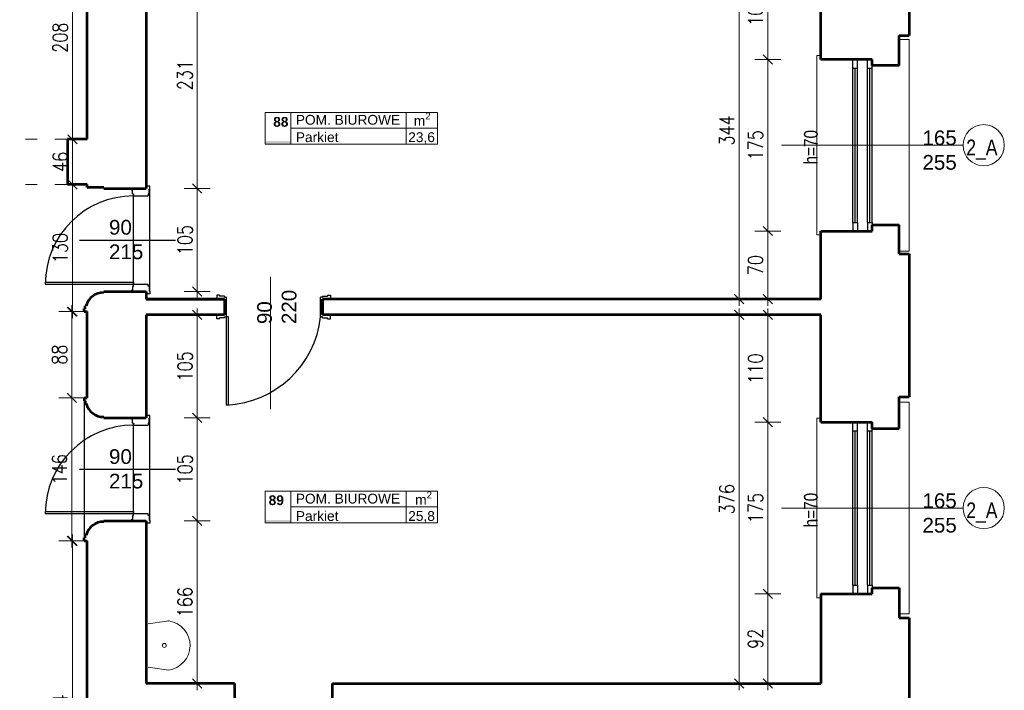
# Model space of a CAD drawing. Header units: millimetres. Extents: x 56977 to 67992, y 30187 to 42235.
# Tile 103 of 130: x 65165 to 66169, y 35406 to 36090. Entities that reach past the tile are written whole.
import ezdxf

# ---------------------------------------------------------------- set-up
doc = ezdxf.new("R2010")
doc.units = ezdxf.units.MM
doc.header["$MEASUREMENT"] = 0
doc.linetypes.add('ACAD_ISO03W100', pattern=[30, 12, -18])
doc.layers.get('0').update_dxf_attribs({"lineweight": 13})
doc.layers.get('DEFPOINTS').update_dxf_attribs({"lineweight": 13})
doc.layers.add('AI-OKNA', color=4, linetype='Continuous')
doc.layers.add('okna', color=8, linetype='Continuous')
for name, color, linetype, lineweight in [('AI-OPISY', 3, 'Continuous', 13), ('AI_MURY', 40, 'Continuous', 53), ('AI_WIDOK', 8, 'Continuous', 13), ('Lines', 7, 'Continuous', 13), ('OPISY TABELKI', 30, 'Continuous', 13), ('WODA', 7, 'Continuous', 13), ('wymiary', 8, 'Continuous', 13)]:
    doc.layers.add(name, color=color, linetype=linetype, lineweight=lineweight)
doc.styles.add('GENERATED_STYLE_2', font='txt.shx')
doc.styles.get("Standard").update_dxf_attribs({"font": 'txt.shx'})
doc.styles.add('Style-ROMANS', font='ROMANS.shx')
doc.styles.add('WYMIAROWY-08', font='ROMANS.shx', dxfattribs={"width": 0.8})
doc.dimstyles.new('DYBY', dxfattribs={"dimscale": 100, "dimtxt": 0.15, "dimasz": 0.05, "dimexe": 0.05, "dimexo": 0.1, "dimgap": 0.05, "dimtad": 1, "dimdec": 0, "dimdsep": 46, "dimlunit": 5, "dimtxsty": 'WYMIAROWY-08', "dimblk": 'M_STRZ', "dimcen": 0.1, "dimse1": 1, "dimse2": 1, "dimclrd": 7, "dimclre": 7, "dimclrt": 1, "dimadec": 0, "dimazin": 0, "dimtfac": 1, "dimtdec": 0, "dimtmove": 2, "dimatfit": 3, "dimldrblk": 'M_STRZ', "dimfxl": 0, "dimtolj": 1, "dimarcsym": 0})

# ---------------------------------------------------------------- blocks, each defined once
blk = doc.blocks.new('A$C062C27A1')
at = {"layer": 'WODA'}
for p, q in [((0, 0), (-2.8, 18.8)), ((44, 0), (46.8, 18.8))]:
    blk.add_line(p, q, dxfattribs=at)
at = {"layer": 'WODA', "flags": 128}
for points in [[(44, 0), (47.1, 20.7, 0.865936), (-3, 21.5)], [(-3, 21.5, 0.037015), (-2.8, 18.8)], [(24, 16.5, 1), (20, 16.5, 1), (24, 16.5)]]:
    blk.add_lwpolyline(points, format="xyb", dxfattribs=at)
at = {"layer": 'WODA'}
blk.add_circle((22, 16.5), 2, dxfattribs=at)
blk = doc.blocks.new('M_STRZ')
for p, q in [((0, 2.66), (0, 0)), ((-1.33, 0), (1.33, 0)), ((-0.94, -0.94), (0.94, 0.94)), ((0, 0), (0, -2.66))]:
    blk.add_line(p, q)
blk = doc.blocks.new('*U181')
at = {"layer": 'DEFPOINTS', "color": 0}
for p in [(65981.5, 37177.8), (65293.5, 35762.1), (65981.5, 35762.1)]:
    blk.add_point(p, dxfattribs=at)
at = {"layer": 'wymiary', "color": 7, "lineweight": -2}
blk.add_line((65298.5, 37177.8), (65976.5, 37177.8), dxfattribs=at)
at = {"layer": 'wymiary', "color": 7, "lineweight": -2, "xscale": 5, "yscale": 5, "zscale": 5, "rotation": 180}
blk.add_blockref('M_STRZ', (65293.5, 37177.8), dxfattribs=at)
at = {"layer": 'wymiary', "color": 7, "lineweight": -2, "xscale": 5, "yscale": 5, "zscale": 5}
blk.add_blockref('M_STRZ', (65981.5, 37177.8), dxfattribs=at)
at = {"layer": 'wymiary', "color": 1, "insert": (65637.5, 37190.3), "char_height": 15, "attachment_point": 5, "style": 'WYMIAROWY-08'}
blk.add_mtext('688', dxfattribs=at)
blk = doc.blocks.new('*D1714')
at = {"layer": 'DEFPOINTS'}
for p in [(65621.5, 37190.3), (65981.5, 37177.8), (65293.5, 35762.1), (65981.5, 35762.1)]:
    blk.add_point(p, dxfattribs=at)
at = {"layer": 'wymiary', "color": 7}
blk.add_blockref('*U181', (0, 0), dxfattribs=at)
blk = doc.blocks.new('*U350')
at = {"layer": 'DEFPOINTS', "color": 0}
for p in [(65700.2, 35789.1), (65898.2, 35789.1), (65700.2, 35413.1)]:
    blk.add_point(p, dxfattribs=at)
at = {"layer": 'wymiary', "color": 7, "lineweight": -2}
blk.add_line((65898.2, 35418.1), (65898.2, 35784.1), dxfattribs=at)
at = {"layer": 'wymiary', "color": 7, "lineweight": -2, "xscale": 5, "yscale": 5, "zscale": 5}
for p, rotation in [((65898.2, 35789.1), 90), ((65898.2, 35413.1), 270)]:
    blk.add_blockref('M_STRZ', p, dxfattribs=dict(at, rotation=rotation))
at = {"layer": 'wymiary', "color": 1, "insert": (65885.7, 35601.1), "char_height": 15, "attachment_point": 5, "rotation": 90, "style": 'WYMIAROWY-08'}
blk.add_mtext('376', dxfattribs=at)
blk = doc.blocks.new('*D1883')
at = {"layer": 'DEFPOINTS'}
for p in [(65700.2, 35789.1), (65898.2, 35789.1), (65910.7, 35584.7), (65700.2, 35413.1)]:
    blk.add_point(p, dxfattribs=at)
at = {"layer": 'wymiary', "color": 7}
blk.add_blockref('*U350', (0, 0), dxfattribs=at)
blk = doc.blocks.new('*U371')
at = {"layer": 'DEFPOINTS', "color": 0}
for p in [(65981.5, 36049.6), (65927.5, 35874.6), (65981.5, 35874.6)]:
    blk.add_point(p, dxfattribs=at)
at = {"layer": 'wymiary', "color": 7, "lineweight": -2}
blk.add_line((65927.5, 36044.6), (65927.5, 35879.6), dxfattribs=at)
at = {"layer": 'wymiary', "color": 7, "lineweight": -2, "xscale": 5, "yscale": 5, "zscale": 5}
for p, rotation in [((65927.5, 36049.6), 90), ((65927.5, 35874.6), 270)]:
    blk.add_blockref('M_STRZ', p, dxfattribs=dict(at, rotation=rotation))
at = {"layer": 'wymiary', "color": 1, "insert": (65915, 35962.1), "char_height": 15, "attachment_point": 5, "rotation": 90, "style": 'WYMIAROWY-08'}
blk.add_mtext('175', dxfattribs=at)
blk = doc.blocks.new('*D1904')
at = {"layer": 'DEFPOINTS'}
for p in [(65981.5, 36049.6), (65940, 35977.5), (65927.5, 35874.6), (65981.5, 35874.6)]:
    blk.add_point(p, dxfattribs=at)
at = {"layer": 'wymiary', "color": 7}
blk.add_blockref('*U371', (0, 0), dxfattribs=at)
blk = doc.blocks.new('*U372')
at = {"layer": 'DEFPOINTS', "color": 0}
for p in [(65981.5, 35874.6), (65927.5, 35805.1), (65981.5, 35805.1)]:
    blk.add_point(p, dxfattribs=at)
at = {"layer": 'wymiary', "color": 7, "lineweight": -2}
blk.add_line((65927.5, 35869.6), (65927.5, 35810.1), dxfattribs=at)
at = {"layer": 'wymiary', "color": 7, "lineweight": -2, "xscale": 5, "yscale": 5, "zscale": 5}
for p, rotation in [((65927.5, 35874.6), 90), ((65927.5, 35805.1), 270)]:
    blk.add_blockref('M_STRZ', p, dxfattribs=dict(at, rotation=rotation))
at = {"layer": 'wymiary', "color": 1, "insert": (65915, 35839.8), "char_height": 15, "attachment_point": 5, "rotation": 90, "style": 'WYMIAROWY-08'}
blk.add_mtext('70', dxfattribs=at)
blk = doc.blocks.new('*D1905')
at = {"layer": 'DEFPOINTS'}
for p in [(65981.5, 35874.6), (65940, 35850.4), (65927.5, 35805.1), (65981.5, 35805.1)]:
    blk.add_point(p, dxfattribs=at)
at = {"layer": 'wymiary', "color": 7}
blk.add_blockref('*U372', (0, 0), dxfattribs=at)
blk = doc.blocks.new('*U409')
at = {"layer": 'DEFPOINTS', "color": 0}
for p in [(65981.5, 35679.6), (65927.5, 35504.6), (65981.5, 35504.6)]:
    blk.add_point(p, dxfattribs=at)
at = {"layer": 'wymiary', "color": 7, "lineweight": -2}
blk.add_line((65927.5, 35674.6), (65927.5, 35509.6), dxfattribs=at)
at = {"layer": 'wymiary', "color": 7, "lineweight": -2, "xscale": 5, "yscale": 5, "zscale": 5}
for p, rotation in [((65927.5, 35679.6), 90), ((65927.5, 35504.6), 270)]:
    blk.add_blockref('M_STRZ', p, dxfattribs=dict(at, rotation=rotation))
at = {"layer": 'wymiary', "color": 1, "insert": (65915, 35592.1), "char_height": 15, "attachment_point": 5, "rotation": 90, "style": 'WYMIAROWY-08'}
blk.add_mtext('175', dxfattribs=at)
blk = doc.blocks.new('*D1942')
at = {"layer": 'DEFPOINTS'}
for p in [(65981.5, 35679.6), (65940, 35607.5), (65927.5, 35504.6), (65981.5, 35504.6)]:
    blk.add_point(p, dxfattribs=at)
at = {"layer": 'wymiary', "color": 7}
blk.add_blockref('*U409', (0, 0), dxfattribs=at)
blk = doc.blocks.new('*U410')
at = {"layer": 'DEFPOINTS', "color": 0}
for p in [(65981.5, 35789.1), (65927.5, 35679.6), (65981.5, 35679.6)]:
    blk.add_point(p, dxfattribs=at)
at = {"layer": 'wymiary', "color": 7, "lineweight": -2}
blk.add_line((65927.5, 35784.1), (65927.5, 35684.6), dxfattribs=at)
at = {"layer": 'wymiary', "color": 7, "lineweight": -2, "xscale": 5, "yscale": 5, "zscale": 5}
for p, rotation in [((65927.5, 35789.1), 90), ((65927.5, 35679.6), 270)]:
    blk.add_blockref('M_STRZ', p, dxfattribs=dict(at, rotation=rotation))
at = {"layer": 'wymiary', "color": 1, "insert": (65915, 35734.3), "char_height": 15, "attachment_point": 5, "rotation": 90, "style": 'WYMIAROWY-08'}
blk.add_mtext('110', dxfattribs=at)
blk = doc.blocks.new('*D1943')
at = {"layer": 'DEFPOINTS'}
for p in [(65981.5, 35789.1), (65940, 35749.8), (65927.5, 35679.6), (65981.5, 35679.6)]:
    blk.add_point(p, dxfattribs=at)
at = {"layer": 'wymiary', "color": 7}
blk.add_blockref('*U410', (0, 0), dxfattribs=at)
blk = doc.blocks.new('*U411')
at = {"layer": 'DEFPOINTS', "color": 0}
for p in [(65981.5, 35504.6), (65927.5, 35413.1), (65981.5, 35413.1)]:
    blk.add_point(p, dxfattribs=at)
at = {"layer": 'wymiary', "color": 7, "lineweight": -2}
blk.add_line((65927.5, 35499.6), (65927.5, 35418.1), dxfattribs=at)
at = {"layer": 'wymiary', "color": 7, "lineweight": -2, "xscale": 5, "yscale": 5, "zscale": 5}
for p, rotation in [((65927.5, 35504.6), 90), ((65927.5, 35413.1), 270)]:
    blk.add_blockref('M_STRZ', p, dxfattribs=dict(at, rotation=rotation))
at = {"layer": 'wymiary', "color": 1, "insert": (65915, 35458.8), "char_height": 15, "attachment_point": 5, "rotation": 90, "style": 'WYMIAROWY-08'}
blk.add_mtext('92', dxfattribs=at)
blk = doc.blocks.new('*D1944')
at = {"layer": 'DEFPOINTS'}
for p in [(65981.5, 35504.6), (65940, 35469.4), (65927.5, 35413.1), (65981.5, 35413.1)]:
    blk.add_point(p, dxfattribs=at)
at = {"layer": 'wymiary', "color": 7}
blk.add_blockref('*U411', (0, 0), dxfattribs=at)
blk = doc.blocks.new('*U817')
at = {"layer": 'DEFPOINTS', "color": 0}
for p in [(65233.5, 36175.6), (65218.5, 35968.1), (65233.5, 35968.1)]:
    blk.add_point(p, dxfattribs=at)
at = {"layer": 'wymiary', "color": 7, "lineweight": -2}
blk.add_line((65218.5, 36170.6), (65218.5, 35973.1), dxfattribs=at)
at = {"layer": 'wymiary', "color": 7, "lineweight": -2, "xscale": 5, "yscale": 5, "zscale": 5}
for p, rotation in [((65218.5, 36175.6), 90), ((65218.5, 35968.1), 270)]:
    blk.add_blockref('M_STRZ', p, dxfattribs=dict(at, rotation=rotation))
at = {"layer": 'wymiary', "color": 1, "insert": (65206, 36071.8), "char_height": 15, "attachment_point": 5, "rotation": 90, "style": 'WYMIAROWY-08'}
blk.add_mtext('208', dxfattribs=at)
blk = doc.blocks.new('*D2350')
at = {"layer": 'DEFPOINTS'}
for p in [(65233.5, 36175.6), (65231, 36088.2), (65218.5, 35968.1), (65233.5, 35968.1)]:
    blk.add_point(p, dxfattribs=at)
at = {"layer": 'wymiary', "color": 7}
blk.add_blockref('*U817', (0, 0), dxfattribs=at)
blk = doc.blocks.new('*U818')
at = {"layer": 'DEFPOINTS', "color": 0}
for p in [(65233.5, 35968.1), (65218.5, 35922.1), (65233.5, 35922.1)]:
    blk.add_point(p, dxfattribs=at)
at = {"layer": 'wymiary', "color": 7, "lineweight": -2}
blk.add_line((65218.5, 35963.1), (65218.5, 35927.1), dxfattribs=at)
at = {"layer": 'wymiary', "color": 7, "lineweight": -2, "xscale": 5, "yscale": 5, "zscale": 5}
for p, rotation in [((65218.5, 35968.1), 90), ((65218.5, 35922.1), 270)]:
    blk.add_blockref('M_STRZ', p, dxfattribs=dict(at, rotation=rotation))
at = {"layer": 'wymiary', "color": 1, "insert": (65206, 35945.1), "char_height": 15, "attachment_point": 5, "rotation": 90, "style": 'WYMIAROWY-08'}
blk.add_mtext('46', dxfattribs=at)
blk = doc.blocks.new('*D2351')
at = {"layer": 'DEFPOINTS'}
for p in [(65233.5, 35968.1), (65231, 35955.7), (65218.5, 35922.1), (65233.5, 35922.1)]:
    blk.add_point(p, dxfattribs=at)
at = {"layer": 'wymiary', "color": 7}
blk.add_blockref('*U818', (0, 0), dxfattribs=at)
blk = doc.blocks.new('*U819')
at = {"layer": 'DEFPOINTS', "color": 0}
for p in [(65233.5, 35558.6), (65218.5, 35214.6), (65233.5, 35214.6)]:
    blk.add_point(p, dxfattribs=at)
at = {"layer": 'wymiary', "color": 7, "lineweight": -2}
blk.add_line((65218.5, 35553.6), (65218.5, 35219.6), dxfattribs=at)
at = {"layer": 'wymiary', "color": 7, "lineweight": -2, "xscale": 5, "yscale": 5, "zscale": 5}
for p, rotation in [((65218.5, 35558.6), 90), ((65218.5, 35214.6), 270)]:
    blk.add_blockref('M_STRZ', p, dxfattribs=dict(at, rotation=rotation))
at = {"layer": 'wymiary', "color": 1, "insert": (65206, 35386.6), "char_height": 15, "attachment_point": 5, "rotation": 90, "style": 'WYMIAROWY-08'}
blk.add_mtext('344', dxfattribs=at)
blk = doc.blocks.new('*D2352')
at = {"layer": 'DEFPOINTS'}
for p in [(65233.5, 35558.6), (65231, 35402.9), (65218.5, 35214.6), (65233.5, 35214.6)]:
    blk.add_point(p, dxfattribs=at)
at = {"layer": 'wymiary', "color": 7}
blk.add_blockref('*U819', (0, 0), dxfattribs=at)
blk = doc.blocks.new('*U1268')
at = {"layer": 'DEFPOINTS', "color": 0}
for p in [(65233.5, 35922.1), (65218.5, 35792.4), (65233.5, 35792.4)]:
    blk.add_point(p, dxfattribs=at)
at = {"layer": 'wymiary', "color": 7, "lineweight": -2}
blk.add_line((65218.5, 35917.1), (65218.5, 35797.4), dxfattribs=at)
at = {"layer": 'wymiary', "color": 7, "lineweight": -2, "xscale": 5, "yscale": 5, "zscale": 5}
for p, rotation in [((65218.5, 35922.1), 90), ((65218.5, 35792.4), 270)]:
    blk.add_blockref('M_STRZ', p, dxfattribs=dict(at, rotation=rotation))
at = {"layer": 'wymiary', "color": 1, "insert": (65206, 35857.2), "char_height": 15, "attachment_point": 5, "rotation": 90, "style": 'WYMIAROWY-08'}
blk.add_mtext('130', dxfattribs=at)
blk = doc.blocks.new('*D2799')
at = {"layer": 'DEFPOINTS'}
for p in [(65233.5, 35922.1), (65231, 35872.7), (65218.5, 35792.4), (65233.5, 35792.4)]:
    blk.add_point(p, dxfattribs=at)
at = {"layer": 'wymiary', "color": 7}
blk.add_blockref('*U1268', (0, 0), dxfattribs=at)
blk = doc.blocks.new('*U1269')
at = {"layer": 'DEFPOINTS', "color": 0}
for p in [(65233.5, 35792.4), (65217.8, 35704.6), (65233.5, 35704.6)]:
    blk.add_point(p, dxfattribs=at)
at = {"layer": 'wymiary', "color": 7, "lineweight": -2}
blk.add_line((65217.8, 35787.4), (65217.8, 35709.6), dxfattribs=at)
at = {"layer": 'wymiary', "color": 7, "lineweight": -2, "xscale": 5, "yscale": 5, "zscale": 5}
for p, rotation in [((65217.8, 35792.4), 90), ((65217.8, 35704.6), 270)]:
    blk.add_blockref('M_STRZ', p, dxfattribs=dict(at, rotation=rotation))
at = {"layer": 'wymiary', "color": 1, "insert": (65205.3, 35748.5), "char_height": 15, "attachment_point": 5, "rotation": 90, "style": 'WYMIAROWY-08'}
blk.add_mtext('88', dxfattribs=at)
blk = doc.blocks.new('*D2800')
at = {"layer": 'DEFPOINTS'}
for p in [(65233.5, 35792.4), (65230.3, 35759.1), (65217.8, 35704.6), (65233.5, 35704.6)]:
    blk.add_point(p, dxfattribs=at)
at = {"layer": 'wymiary', "color": 7}
blk.add_blockref('*U1269', (0, 0), dxfattribs=at)
blk = doc.blocks.new('*U1270')
at = {"layer": 'DEFPOINTS', "color": 0}
for p in [(65233.5, 35704.6), (65217.8, 35558.6), (65233.5, 35558.6)]:
    blk.add_point(p, dxfattribs=at)
at = {"layer": 'wymiary', "color": 7, "lineweight": -2}
blk.add_line((65217.8, 35699.6), (65217.8, 35563.6), dxfattribs=at)
at = {"layer": 'wymiary', "color": 7, "lineweight": -2, "xscale": 5, "yscale": 5, "zscale": 5}
for p, rotation in [((65217.8, 35704.6), 90), ((65217.8, 35558.6), 270)]:
    blk.add_blockref('M_STRZ', p, dxfattribs=dict(at, rotation=rotation))
at = {"layer": 'wymiary', "color": 1, "insert": (65205.3, 35631.6), "char_height": 15, "attachment_point": 5, "rotation": 90, "style": 'WYMIAROWY-08'}
blk.add_mtext('146', dxfattribs=at)
blk = doc.blocks.new('*D2801')
at = {"layer": 'DEFPOINTS'}
for p in [(65233.5, 35704.6), (65230.3, 35647), (65217.8, 35558.6), (65233.5, 35558.6)]:
    blk.add_point(p, dxfattribs=at)
at = {"layer": 'wymiary', "color": 7}
blk.add_blockref('*U1270', (0, 0), dxfattribs=at)
blk = doc.blocks.new('*U1273')
at = {"layer": 'DEFPOINTS', "color": 0}
for p in [(65293.5, 35579.1), (65293.5, 35413.1), (65345.7, 35413.1)]:
    blk.add_point(p, dxfattribs=at)
at = {"layer": 'wymiary', "color": 7, "lineweight": -2}
blk.add_line((65345.7, 35574.1), (65345.7, 35418.1), dxfattribs=at)
at = {"layer": 'wymiary', "color": 7, "lineweight": -2, "xscale": 5, "yscale": 5, "zscale": 5}
for p, rotation in [((65345.7, 35579.1), 90), ((65345.7, 35413.1), 270)]:
    blk.add_blockref('M_STRZ', p, dxfattribs=dict(at, rotation=rotation))
at = {"layer": 'wymiary', "color": 1, "insert": (65333.2, 35496.1), "char_height": 15, "attachment_point": 5, "rotation": 90, "style": 'WYMIAROWY-08'}
blk.add_mtext('166', dxfattribs=at)
blk = doc.blocks.new('*D2804')
at = {"layer": 'DEFPOINTS'}
for p in [(65293.5, 35579.1), (65333.2, 35511.5), (65293.5, 35413.1), (65345.7, 35413.1)]:
    blk.add_point(p, dxfattribs=at)
at = {"layer": 'wymiary', "color": 7}
blk.add_blockref('*U1273', (0, 0), dxfattribs=at)
blk = doc.blocks.new('*U1274')
at = {"layer": 'DEFPOINTS', "color": 0}
for p in [(65293.5, 35684.1), (65293.5, 35579.1), (65345.7, 35579.1)]:
    blk.add_point(p, dxfattribs=at)
at = {"layer": 'wymiary', "color": 7, "lineweight": -2}
blk.add_line((65345.7, 35679.1), (65345.7, 35584.1), dxfattribs=at)
at = {"layer": 'wymiary', "color": 7, "lineweight": -2, "xscale": 5, "yscale": 5, "zscale": 5}
for p, rotation in [((65345.7, 35684.1), 90), ((65345.7, 35579.1), 270)]:
    blk.add_blockref('M_STRZ', p, dxfattribs=dict(at, rotation=rotation))
at = {"layer": 'wymiary', "color": 1, "insert": (65333.2, 35631.6), "char_height": 15, "attachment_point": 5, "rotation": 90, "style": 'WYMIAROWY-08'}
blk.add_mtext('105', dxfattribs=at)
blk = doc.blocks.new('*D2805')
at = {"layer": 'DEFPOINTS'}
for p in [(65293.5, 35684.1), (65333.2, 35647), (65293.5, 35579.1), (65345.7, 35579.1)]:
    blk.add_point(p, dxfattribs=at)
at = {"layer": 'wymiary', "color": 7}
blk.add_blockref('*U1274', (0, 0), dxfattribs=at)
blk = doc.blocks.new('*U1275')
at = {"layer": 'DEFPOINTS', "color": 0}
for p in [(65293.5, 35789.1), (65293.5, 35684.1), (65345.7, 35684.1)]:
    blk.add_point(p, dxfattribs=at)
at = {"layer": 'wymiary', "color": 7, "lineweight": -2}
blk.add_line((65345.7, 35784.1), (65345.7, 35689.1), dxfattribs=at)
at = {"layer": 'wymiary', "color": 7, "lineweight": -2, "xscale": 5, "yscale": 5, "zscale": 5}
for p, rotation in [((65345.7, 35789.1), 90), ((65345.7, 35684.1), 270)]:
    blk.add_blockref('M_STRZ', p, dxfattribs=dict(at, rotation=rotation))
at = {"layer": 'wymiary', "color": 1, "insert": (65333.2, 35736.6), "char_height": 15, "attachment_point": 5, "rotation": 90, "style": 'WYMIAROWY-08'}
blk.add_mtext('105', dxfattribs=at)
blk = doc.blocks.new('*D2806')
at = {"layer": 'DEFPOINTS'}
for p in [(65293.5, 35789.1), (65333.2, 35752), (65293.5, 35684.1), (65345.7, 35684.1)]:
    blk.add_point(p, dxfattribs=at)
at = {"layer": 'wymiary', "color": 7}
blk.add_blockref('*U1275', (0, 0), dxfattribs=at)
blk = doc.blocks.new('*U1276')
at = {"layer": 'DEFPOINTS', "color": 0}
for p in [(65293.5, 35917.9), (65293.5, 35812.9), (65345.7, 35812.9)]:
    blk.add_point(p, dxfattribs=at)
at = {"layer": 'wymiary', "color": 7, "lineweight": -2}
blk.add_line((65345.7, 35912.9), (65345.7, 35817.9), dxfattribs=at)
at = {"layer": 'wymiary', "color": 7, "lineweight": -2, "xscale": 5, "yscale": 5, "zscale": 5}
for p, rotation in [((65345.7, 35917.9), 90), ((65345.7, 35812.9), 270)]:
    blk.add_blockref('M_STRZ', p, dxfattribs=dict(at, rotation=rotation))
at = {"layer": 'wymiary', "color": 1, "insert": (65333.2, 35865.4), "char_height": 15, "attachment_point": 5, "rotation": 90, "style": 'WYMIAROWY-08'}
blk.add_mtext('105', dxfattribs=at)
blk = doc.blocks.new('*D2807')
at = {"layer": 'DEFPOINTS'}
for p in [(65293.5, 35917.9), (65333.2, 35880.9), (65293.5, 35812.9), (65345.7, 35812.9)]:
    blk.add_point(p, dxfattribs=at)
at = {"layer": 'wymiary', "color": 7}
blk.add_blockref('*U1276', (0, 0), dxfattribs=at)
blk = doc.blocks.new('*U1277')
at = {"layer": 'DEFPOINTS', "color": 0}
for p in [(65293.5, 36149.1), (65293.5, 35917.9), (65345.7, 35917.9)]:
    blk.add_point(p, dxfattribs=at)
at = {"layer": 'wymiary', "color": 7, "lineweight": -2}
blk.add_line((65345.7, 36144.1), (65345.7, 35922.9), dxfattribs=at)
at = {"layer": 'wymiary', "color": 7, "lineweight": -2, "xscale": 5, "yscale": 5, "zscale": 5}
for p, rotation in [((65345.7, 36149.1), 90), ((65345.7, 35917.9), 270)]:
    blk.add_blockref('M_STRZ', p, dxfattribs=dict(at, rotation=rotation))
at = {"layer": 'wymiary', "color": 1, "insert": (65333.2, 36033.5), "char_height": 15, "attachment_point": 5, "rotation": 90, "style": 'WYMIAROWY-08'}
blk.add_mtext('231', dxfattribs=at)
blk = doc.blocks.new('*D2808')
at = {"layer": 'DEFPOINTS'}
for p in [(65293.5, 36149.1), (65333.2, 36049.8), (65293.5, 35917.9), (65345.7, 35917.9)]:
    blk.add_point(p, dxfattribs=at)
at = {"layer": 'wymiary', "color": 7}
blk.add_blockref('*U1277', (0, 0), dxfattribs=at)
blk = doc.blocks.new('*U1287')
at = {"layer": 'DEFPOINTS', "color": 0}
for p in [(65981.5, 36149.1), (65927.5, 36049.6), (65981.5, 36049.6)]:
    blk.add_point(p, dxfattribs=at)
at = {"layer": 'wymiary', "color": 7, "lineweight": -2}
blk.add_line((65927.5, 36144.1), (65927.5, 36054.6), dxfattribs=at)
at = {"layer": 'wymiary', "color": 7, "lineweight": -2, "xscale": 5, "yscale": 5, "zscale": 5}
for p, rotation in [((65927.5, 36149.1), 90), ((65927.5, 36049.6), 270)]:
    blk.add_blockref('M_STRZ', p, dxfattribs=dict(at, rotation=rotation))
at = {"layer": 'wymiary', "color": 1, "insert": (65915, 36099.3), "char_height": 15, "attachment_point": 5, "rotation": 90, "style": 'WYMIAROWY-08'}
blk.add_mtext('100', dxfattribs=at)
blk = doc.blocks.new('*D2818')
at = {"layer": 'DEFPOINTS'}
for p in [(65981.5, 36149.1), (65940, 36114.8), (65927.5, 36049.6), (65981.5, 36049.6)]:
    blk.add_point(p, dxfattribs=at)
at = {"layer": 'wymiary', "color": 7}
blk.add_blockref('*U1287', (0, 0), dxfattribs=at)
blk = doc.blocks.new('*U1288')
at = {"layer": 'DEFPOINTS', "color": 0}
for p in [(65700.2, 36149.1), (65898.2, 36149.1), (65700.2, 35805.1)]:
    blk.add_point(p, dxfattribs=at)
at = {"layer": 'wymiary', "color": 7, "lineweight": -2}
blk.add_line((65898.2, 35810.1), (65898.2, 36144.1), dxfattribs=at)
at = {"layer": 'wymiary', "color": 7, "lineweight": -2, "xscale": 5, "yscale": 5, "zscale": 5}
for p, rotation in [((65898.2, 36149.1), 90), ((65898.2, 35805.1), 270)]:
    blk.add_blockref('M_STRZ', p, dxfattribs=dict(at, rotation=rotation))
at = {"layer": 'wymiary', "color": 1, "insert": (65885.7, 35977.1), "char_height": 15, "attachment_point": 5, "rotation": 90, "style": 'WYMIAROWY-08'}
blk.add_mtext('344', dxfattribs=at)
blk = doc.blocks.new('*D2819')
at = {"layer": 'DEFPOINTS'}
for p in [(65700.2, 36149.1), (65898.2, 36149.1), (65910.7, 35960.7), (65700.2, 35805.1)]:
    blk.add_point(p, dxfattribs=at)
at = {"layer": 'wymiary', "color": 7}
blk.add_blockref('*U1288', (0, 0), dxfattribs=at)

msp = doc.modelspace()

# ---------------------------------------------------------------- hatches: boundary and pattern name
at = {"layer": 'OPISY TABELKI', "extrusion": (0, 0, -1)}
for points in [[(-65441.2, 35963.3), (-65441.2, 35966.3), (-65414.8, 35966.3), (-65414.8, 35963.3)], [(-65441.2, 35577), (-65441.2, 35580), (-65414.8, 35580), (-65414.8, 35577)]]:
    msp.add_hatch(color=256, dxfattribs=at).paths.add_polyline_path(points, flags=16)

# ---------------------------------------------------------------- linework, layer by layer
at = {"layer": 'AI-OKNA'}
for p, q in [((66014, 36040.8), (66014, 36049.6)), ((66019, 36040.8), (66019, 36049.6)), ((66029, 36040.8), (66029, 36049.6)), ((66034, 36040.8), (66034, 36043.3)), ((66014, 36040.8), (66019, 36040.8)), ((66014, 35883.3), (66014, 36040.8)), ((66016.5, 35883.3), (66016.5, 36040.8)), ((66019, 35883.3), (66019, 36040.8)), ((66029, 36040.8), (66034, 36040.8)), ((66029, 35883.3), (66029, 36040.8)), ((66031.5, 35883.3), (66031.5, 36040.8)), ((66034, 35883.3), (66034, 36040.8)), ((65279.7, 35912.4), (65279.7, 35916.4)), ((65279.7, 35912.4), (65280.7, 35912.4)), ((65280.7, 35820.9), (65280.7, 35912.4)), ((65280.7, 35912.4), (65280.7, 35910.4)), ((65297.5, 35920.4), (65293.5, 35920.4)), ((65295.5, 35912.4), (65295.5, 35910.4)), ((65296.5, 35912.4), (65295.5, 35912.4)), ((65296.5, 35912.4), (65296.5, 35917.4)), ((65297.5, 35917.4), (65296.5, 35917.4)), ((65297.5, 35917.4), (65297.5, 35920.4)), ((65297.5, 35813.4), (65297.5, 35917.4)), ((65280.7, 35910.4), (65295.5, 35910.4)), ((66014, 35883.3), (66014, 35874.6)), ((66014, 35883.3), (66019, 35883.3)), ((66019, 35883.3), (66019, 35874.6)), ((66029, 35883.3), (66029, 35874.6)), ((66029, 35883.3), (66034, 35883.3)), ((66034, 35883.3), (66034, 35880.8)), ((65225.6, 35865.4), (65323.4, 35865.4)), ((65190.7, 35822.4), (65280.7, 35822.4)), ((65190.7, 35822.4), (65190.7, 35820.4)), ((65280.7, 35822.4), (65280.7, 35820.4)), ((65190.7, 35820.4), (65280.7, 35820.4)), ((65279.7, 35818.4), (65280.7, 35818.4)), ((65279.7, 35818.4), (65279.7, 35814.4)), ((65280.7, 35820.4), (65295.5, 35820.4)), ((65280.7, 35818.4), (65280.7, 35820.4)), ((65295.5, 35818.4), (65295.5, 35820.4)), ((65296.5, 35818.4), (65295.5, 35818.4)), ((65296.5, 35818.4), (65296.5, 35813.4)), ((65297.5, 35813.4), (65296.5, 35813.4)), ((65297.5, 35813.4), (65297.5, 35810.4)), ((65297.5, 35810.4), (65293.5, 35810.4)), ((65365.5, 35809.1), (65365.5, 35805.1)), ((65368.5, 35809.1), (65365.5, 35809.1)), ((65368.5, 35809.1), (65368.5, 35808.1)), ((65373.5, 35808.1), (65368.5, 35808.1)), ((65373.5, 35808.1), (65373.5, 35807.1)), ((65373.5, 35807.1), (65375.5, 35807.1)), ((65373.5, 35805.1), (65373.5, 35789.1)), ((65375.5, 35787.1), (65375.5, 35807.1)), ((65473.5, 35807.1), (65471.5, 35807.1)), ((65471.5, 35787.1), (65471.5, 35807.1)), ((65473.5, 35808.1), (65473.5, 35807.1)), ((65473.5, 35808.1), (65478.5, 35808.1)), ((65473.5, 35805.1), (65473.5, 35789.1)), ((65473.5, 35805.1), (65473.5, 35789.1)), ((65478.5, 35809.1), (65478.5, 35808.1)), ((65478.5, 35809.1), (65481.5, 35809.1)), ((65481.5, 35809.1), (65481.5, 35805.1)), ((65365.5, 35785.1), (65365.5, 35789.1)), ((65368.5, 35785.1), (65365.5, 35785.1)), ((65373.5, 35786.1), (65368.5, 35786.1)), ((65368.5, 35785.1), (65368.5, 35786.1)), ((65373.5, 35787.1), (65375.5, 35787.1)), ((65373.5, 35786.1), (65373.5, 35787.1)), ((65377.5, 35787.1), (65375.5, 35787.1)), ((65375.5, 35697.1), (65375.5, 35787.1)), ((65377.5, 35697.1), (65377.5, 35787.1)), ((65473.5, 35787.1), (65471.5, 35787.1)), ((65473.5, 35786.1), (65473.5, 35787.1)), ((65473.5, 35786.1), (65478.5, 35786.1)), ((65478.5, 35785.1), (65478.5, 35786.1)), ((65478.5, 35785.1), (65481.5, 35785.1)), ((65481.5, 35785.1), (65481.5, 35789.1)), ((65377.5, 35697.1), (65375.5, 35697.1)), ((65279.7, 35678.6), (65279.7, 35682.6)), ((65297.5, 35686.6), (65293.5, 35686.6)), ((65296.5, 35678.6), (65296.5, 35683.6)), ((65297.5, 35683.6), (65296.5, 35683.6)), ((65297.5, 35683.6), (65297.5, 35686.6)), ((65297.5, 35579.6), (65297.5, 35683.6)), ((65279.7, 35678.6), (65280.7, 35678.6)), ((65280.7, 35587.1), (65280.7, 35678.6)), ((65280.7, 35678.6), (65280.7, 35676.6)), ((65280.7, 35676.6), (65295.5, 35676.6)), ((65295.5, 35678.6), (65295.5, 35676.6)), ((65296.5, 35678.6), (65295.5, 35678.6)), ((66014, 35670.8), (66014, 35679.6)), ((66014, 35670.8), (66019, 35670.8)), ((66014, 35513.3), (66014, 35670.8)), ((66016.5, 35513.3), (66016.5, 35670.8)), ((66019, 35670.8), (66019, 35679.6)), ((66019, 35513.3), (66019, 35670.8)), ((66029, 35670.8), (66029, 35679.6)), ((66029, 35670.8), (66034, 35670.8)), ((66029, 35513.3), (66029, 35670.8)), ((66031.5, 35513.3), (66031.5, 35670.8)), ((66034, 35670.8), (66034, 35673.3)), ((66034, 35513.3), (66034, 35670.8)), ((65225.6, 35631.6), (65323.4, 35631.6)), ((65190.7, 35588.6), (65280.7, 35588.6)), ((65190.7, 35588.6), (65190.7, 35586.6)), ((65190.7, 35586.6), (65280.7, 35586.6)), ((65279.7, 35584.6), (65280.7, 35584.6)), ((65279.7, 35584.6), (65279.7, 35580.6)), ((65280.7, 35588.6), (65280.7, 35586.6)), ((65280.7, 35586.6), (65295.5, 35586.6)), ((65280.7, 35584.6), (65280.7, 35586.6)), ((65295.5, 35584.6), (65295.5, 35586.6)), ((65296.5, 35584.6), (65295.5, 35584.6)), ((65296.5, 35584.6), (65296.5, 35579.6)), ((65297.5, 35576.6), (65293.5, 35576.6)), ((65297.5, 35579.6), (65296.5, 35579.6)), ((65297.5, 35579.6), (65297.5, 35576.6)), ((66014, 35513.3), (66014, 35504.6)), ((66014, 35513.3), (66019, 35513.3)), ((66019, 35513.3), (66019, 35504.6)), ((66029, 35513.3), (66029, 35504.6)), ((66029, 35513.3), (66034, 35513.3)), ((66034, 35513.3), (66034, 35510.8))]:
    msp.add_line(p, q, dxfattribs=at)
for centre, radius, start, end in [((65279.7, 35917.9), 1.5, 180, 270), ((65280.7, 35820.4), 90, 90, 180), ((65279.7, 35812.9), 1.5, 90, 180), ((65370.9, 35798.2), 101.2, 272.6055, 353.6993), ((65279.7, 35684.1), 1.5, 180, 270), ((65280.7, 35586.6), 90, 90, 180), ((65279.7, 35579.1), 1.5, 90, 180)]:
    msp.add_arc(centre, radius, start, end, dxfattribs=at)
at = {"layer": 'AI-OPISY'}
for p, q in [((66126.6, 35962.1), (65941.5, 35962.1)), ((65420.5, 35827.9), (65420.5, 35693)), ((66126.6, 35592.1), (65941.5, 35592.1))]:
    msp.add_line(p, q, dxfattribs=at)
for centre in [(66147.6, 35962.1), (66147.6, 35592.1)]:
    msp.add_circle(centre, 21, dxfattribs=at)
at = {"layer": 'AI_MURY'}
for p, q in [((66071.5, 36220.1), (66071.5, 36074.1)), ((65233.5, 35968.1), (65233.5, 36175.6)), ((65293.5, 36149.1), (65293.5, 35917.9)), ((65981.5, 36049.6), (65981.5, 36149.1)), ((66061.5, 36043.3), (66061.5, 36074.1)), ((66061.5, 36074.1), (66071.5, 36074.1)), ((66034, 36049.6), (65981.5, 36049.6)), ((66034, 36043.3), (66034, 36049.6)), ((66061.5, 36043.3), (66034, 36043.3)), ((65213.5, 35968.1), (65213.5, 35922.1)), ((65233.5, 35968.1), (65213.5, 35968.1)), ((65233.5, 35922.1), (65213.5, 35922.1)), ((65233.5, 35918.9), (65233.5, 35922.1)), ((65250.5, 35918.9), (65233.5, 35918.9)), ((65250.5, 35917.9), (65250.5, 35918.9)), ((65250.5, 35917.9), (65293.5, 35917.9)), ((65981.5, 35874.6), (66034, 35874.6)), ((65981.5, 35805.1), (65981.5, 35874.6)), ((66034, 35880.8), (66061.5, 35880.8)), ((66034, 35874.6), (66034, 35880.8)), ((66061.5, 35851.4), (66061.5, 35880.8)), ((66061.5, 35851.4), (66071.5, 35851.4)), ((66071.5, 35851.4), (66071.5, 35705.4)), ((65250.5, 35812.9), (65293.5, 35812.9)), ((65250.5, 35812.9), (65250.5, 35811.9)), ((65293.5, 35812.9), (65293.5, 35805.1)), ((65373.5, 35805.1), (65293.5, 35805.1)), ((65293.5, 35805.1), (65373.5, 35805.1)), ((65373.5, 35805.1), (65373.5, 35789.1)), ((65373.5, 35805.1), (65373.5, 35789.1)), ((65373.5, 35805.1), (65373.5, 35789.1)), ((65981.5, 35805.1), (65473.5, 35805.1)), ((65473.5, 35789.1), (65473.5, 35805.1)), ((65473.5, 35805.1), (65473.5, 35789.1)), ((65473.5, 35805.1), (65473.5, 35789.1)), ((65473.5, 35805.1), (65473.5, 35789.1)), ((65231.5, 35795.4), (65230.5, 35795.4)), ((65230.5, 35792.4), (65230.5, 35795.4)), ((65230.5, 35792.4), (65233.5, 35792.4)), ((65232.5, 35798.4), (65231.5, 35798.4)), ((65231.5, 35795.4), (65231.5, 35798.4)), ((65233.5, 35704.6), (65233.5, 35792.4)), ((65293.5, 35789.1), (65293.5, 35684.1)), ((65373.5, 35789.1), (65293.5, 35789.1)), ((65293.5, 35789.1), (65293.5, 35684.1)), ((65981.5, 35789.1), (65473.5, 35789.1)), ((65559.5, 35789.1), (65479.5, 35789.1)), ((65981.5, 35679.6), (65981.5, 35789.1)), ((65230.5, 35704.6), (65233.5, 35704.6)), ((65230.5, 35704.6), (65230.5, 35701.6)), ((65231.5, 35701.6), (65230.5, 35701.6)), ((65231.5, 35701.6), (65231.5, 35698.6)), ((66061.5, 35673.3), (66061.5, 35705.4)), ((66061.5, 35705.4), (66071.5, 35705.4)), ((65232.5, 35698.6), (65231.5, 35698.6)), ((65250.5, 35684.1), (65250.5, 35685.1)), ((65250.5, 35684.1), (65293.5, 35684.1)), ((65981.5, 35679.6), (66034, 35679.6)), ((66034, 35673.3), (66034, 35679.6)), ((66034, 35673.3), (66061.5, 35673.3)), ((65250.5, 35579.1), (65293.5, 35579.1)), ((65250.5, 35579.1), (65250.5, 35578.1)), ((65293.5, 35579.1), (65293.5, 35490.1)), ((65231.5, 35561.6), (65230.5, 35561.6)), ((65230.5, 35558.6), (65230.5, 35561.6)), ((65232.5, 35564.6), (65231.5, 35564.6)), ((65231.5, 35561.6), (65231.5, 35564.6)), ((65230.5, 35558.6), (65233.5, 35558.6)), ((65233.5, 35482.6), (65233.5, 35558.6)), ((66034, 35510.8), (66061.5, 35510.8)), ((66034, 35504.6), (66034, 35510.8)), ((66061.5, 35510.8), (66061.5, 35480.1)), ((65981.5, 35504.6), (66034, 35504.6)), ((65981.5, 35504.6), (65981.5, 35413.1)), ((65293.5, 35490.1), (65293.5, 35413.1)), ((65233.5, 35214.6), (65233.5, 35482.6)), ((66061.5, 35480.1), (66071.5, 35480.1)), ((66071.5, 35480.1), (66071.5, 35333.1)), ((65383.5, 35413.1), (65293.5, 35413.1)), ((65383.5, 35413.1), (65383.5, 35358.1)), ((65383.5, 35413.1), (65383.5, 35358.1)), ((65383.5, 35413.1), (65383.5, 35358.1)), ((65483.5, 35413.1), (65981.5, 35413.1)), ((65483.5, 35358.1), (65483.5, 35413.1))]:
    msp.add_line(p, q, dxfattribs=at)
for centre, start, end in [((65250, 35793.9), 88.2739, 165.56), ((65250, 35703.1), 194.44, 271.7261), ((65250, 35560.1), 88.2739, 165.56)]:
    msp.add_arc(centre, 18, start, end, dxfattribs=at)
at = {"layer": 'AI_WIDOK', "color": 251, "linetype": 'ACAD_ISO03W100'}
for p, q in [((64960.5, 35968.1), (65221.5, 35968.1)), ((64960.5, 35922.1), (65214.5, 35922.1))]:
    msp.add_line(p, q, dxfattribs=at)
at = {"layer": 'Lines', "color": 251, "linetype": 'Continuous'}
for p, q in [((66071.5, 36070), (66061.5, 36070)), ((66071.5, 36070), (66071.5, 35854.2)), ((66071.5, 35854.2), (66071.5, 36070)), ((65981.5, 36053.6), (65977.5, 36053.6)), ((65977.5, 35870.6), (65977.5, 36053.6)), ((65981.5, 35870.6), (65977.5, 35870.6)), ((66071.5, 35854.2), (66061.5, 35854.2)), ((66071.5, 35700), (66061.5, 35700)), ((66071.5, 35484.2), (66071.5, 35700)), ((65981.5, 35683.6), (65977.5, 35683.6)), ((65977.5, 35500.6), (65977.5, 35683.6)), ((65981.5, 35500.6), (65977.5, 35500.6)), ((66071.5, 35484.2), (66061.5, 35484.2))]:
    msp.add_line(p, q, dxfattribs=at)
at = {"layer": 'okna'}
msp.add_line((65230.5, 35701.6), (65230.5, 35561.6), dxfattribs=at)
at = {"layer": 'OPISY TABELKI'}
for p, q in [((65414.8, 35995.6), (65590.5, 35995.6)), ((65414.8, 35995.6), (65414.8, 35963.3)), ((65441.2, 35995.6), (65441.2, 35963.3)), ((65558.7, 35995.6), (65558.7, 35963.3)), ((65590.5, 35995.6), (65590.5, 35963.3)), ((65441.2, 35979.4), (65590.5, 35979.4)), ((65414.8, 35963.3), (65590.5, 35963.3)), ((65414.8, 35609.3), (65590.5, 35609.3)), ((65414.8, 35609.3), (65414.8, 35577)), ((65441.2, 35609.3), (65441.2, 35577)), ((65558.7, 35609.3), (65558.7, 35577)), ((65590.5, 35609.3), (65590.5, 35577)), ((65441.2, 35593.2), (65590.5, 35593.2)), ((65414.8, 35577), (65590.5, 35577))]:
    msp.add_line(p, q, dxfattribs=at)

# ---------------------------------------------------------------- block references
at = {"layer": 'AI_WIDOK', "color": 7, "linetype": 'ByBlock', "lineweight": 13, "rotation": 270}
msp.add_blockref('A$C062C27A1', (65295.6, 35474), dxfattribs=at)

# ---------------------------------------------------------------- texts
at = {"layer": 'AI-OPISY', "char_height": 14, "attachment_point": 7, "rotation": 90, "line_spacing_factor": 0.722892, "style": 'WYMIAROWY-08'}
for insert in [(65978.5, 35942.4), (65978.5, 35572.4)]:
    msp.add_mtext('\\fArial|b0|i0|c238|p39;h=70', dxfattribs=dict(at, insert=insert))
at = {"layer": 'AI-OPISY', "char_height": 15, "width": 45.29}
for s, insert, attachment_point in [('\\fArial|b0|i0|c238|p39;165\\P255', (66102.6, 35936.9), 8), ('\\fArial|b0|i0|c238|p39;90\\P215', (65255.7, 35885.9), 1), ('\\fArial|b0|i0|c238|p39;90\\P215', (65255.7, 35652.1), 1), ('\\fArial|b0|i0|c238|p39;165\\P255', (66102.6, 35566.9), 8)]:
    msp.add_mtext(s, dxfattribs=dict(at, insert=insert, attachment_point=attachment_point))
at = {"layer": 'AI-OPISY', "char_height": 16, "width": 20.64, "attachment_point": 7, "style": 'WYMIAROWY-08'}
for insert in [(66129.8, 35947.2), (66129.8, 35577.2)]:
    msp.add_mtext('\\fArial|b0|i0|c238|p39;2_A', dxfattribs=dict(at, insert=insert))
at = {"layer": 'AI-OPISY', "insert": (65447, 35779.7), "char_height": 15, "width": 45.29, "attachment_point": 7, "rotation": 90}
msp.add_mtext('\\fArial|b0|i0|c238|p39;90\\P220', dxfattribs=at)
at = {"layer": 'OPISY TABELKI', "color": 7, "char_height": 10, "width": 168.659, "attachment_point": 1, "style": 'GENERATED_STYLE_2'}
for s, insert in [('\\fArial|b0|i0|c238|p39;POM. BIUROWE       ', (65446.2, 35993)), ('\\A1;\\fArial|b0|i0|c238|p39;m\\H7.000000;\\S2^  ;', (65566.5, 35995.4)), ('\\fArial|b1|i0|c238|p39;88', (65423.1, 35990.9)), ('\\fArial|b0|i0|c238|p39;Parkiet          ', (65446.2, 35975.3)), ('\\fArial|b0|i0|c238|p39;23,6         ', (65560.8, 35975.3)), ('\\fArial|b1|i0|c238|p39;89', (65418.5, 35605.1)), ('\\fArial|b0|i0|c238|p39;POM. BIUROWE       ', (65446.2, 35606.7)), ('\\A1;\\fArial|b0|i0|c238|p39;m\\H7.000000;\\S2^  ;', (65567.9, 35609)), ('\\fArial|b0|i0|c238|p39;Parkiet          ', (65446.2, 35589)), ('\\fArial|b0|i0|c238|p39;25,8           ', (65560.8, 35589))]:
    msp.add_mtext(s, dxfattribs=dict(at, insert=insert))

# ---------------------------------------------------------------- dimensions: what is measured, and where the dimension line sits
at = {"layer": 'wymiary', "color": 7}
dim = msp.add_linear_dim(base=(65981.5, 37177.8), p1=(65293.5, 35762.1), p2=(65981.5, 35762.1), dimstyle='DYBY', override={"dimtad": 0, "dimtxsty": 'Style-ROMANS', "dimcen": 0.001, "dimclrd": 0, "dimclre": 0}, dxfattribs=at)
dim.commit()
dim.dimension.update_dxf_attribs({"geometry": '*D1714', "text_midpoint": (65621.5, 37190.3), "dimtype": 128})
for base, p1, p2, angle, picture, middle in [((65218.512743, 35968.0682989), (65233.5352819, 36175.5682989), (65233.5352819, 35968.0682989), 270, '*D2350', (65231.012743, 36088.1540132)), ((65345.7, 35917.9), (65293.5, 36149.1), (65293.5, 35917.9), 270, '*D2808', (65333.2, 36049.8)), ((65898.2, 36149.1), (65700.2, 35805.1), (65700.2, 36149.1), 90, '*D2819', (65910.7, 35960.7)), ((65927.528899, 36049.5682989), (65981.5352819, 36149.0682989), (65981.5352819, 36049.5682989), 270, '*D2818', (65940.028899, 36114.7968704)), ((65927.5, 35874.6), (65981.5, 36049.6), (65981.5, 35874.6), 270, '*D1904', (65940, 35977.5)), ((65218.5, 35922.1), (65233.5, 35968.1), (65233.5, 35922.1), 270, '*D2351', (65231, 35955.7)), ((65218.5, 35792.4), (65233.5, 35922.1), (65233.5, 35792.4), 270, '*D2799', (65231, 35872.7)), ((65345.7, 35812.9), (65293.5, 35917.9), (65293.5, 35812.9), 270, '*D2807', (65333.2, 35880.9)), ((65927.528899, 35805.0682989), (65981.5352819, 35874.5682989), (65981.5352819, 35805.0682989), 270, '*D1905', (65940.028899, 35850.4397275)), ((65217.8, 35704.6), (65233.5, 35792.4), (65233.5, 35704.6), 270, '*D2800', (65230.3, 35759.1)), ((65345.7, 35684.1), (65293.5, 35789.1), (65293.5, 35684.1), 270, '*D2806', (65333.2, 35752)), ((65898.2, 35789.1), (65700.2, 35413.1), (65700.2, 35789.1), 90, '*D1883', (65910.7, 35584.7)), ((65927.528899, 35679.5682989), (65981.5352819, 35789.0682989), (65981.5352819, 35679.5682989), 270, '*D1943', (65940.028899, 35749.7968704)), ((65217.8, 35558.6), (65233.5, 35704.6), (65233.5, 35558.6), 270, '*D2801', (65230.3, 35647)), ((65345.7, 35579.1), (65293.5, 35684.1), (65293.5, 35579.1), 270, '*D2805', (65333.2, 35647)), ((65927.5, 35504.6), (65981.5, 35679.6), (65981.5, 35504.6), 270, '*D1942', (65940, 35607.5)), ((65345.7, 35413.1), (65293.5, 35579.1), (65293.5, 35413.1), 270, '*D2804', (65333.2, 35511.5)), ((65218.5, 35214.6), (65233.5, 35558.6), (65233.5, 35214.6), 270, '*D2352', (65231, 35402.9)), ((65927.528899, 35413.0682989), (65981.5352819, 35504.5682989), (65981.5352819, 35413.0682989), 270, '*D1944', (65940.028899, 35469.4397275))]:
    dim = msp.add_linear_dim(base=base, p1=p1, p2=p2, angle=angle, dimstyle='DYBY', override={"dimtad": 0, "dimtxsty": 'Style-ROMANS', "dimcen": 0.001, "dimclrd": 0, "dimclre": 0}, dxfattribs=at)
    dim.commit()
    dim.dimension.update_dxf_attribs({"geometry": picture, "text_midpoint": middle, "dimtype": 128})

doc.saveas('drawing.dxf')
